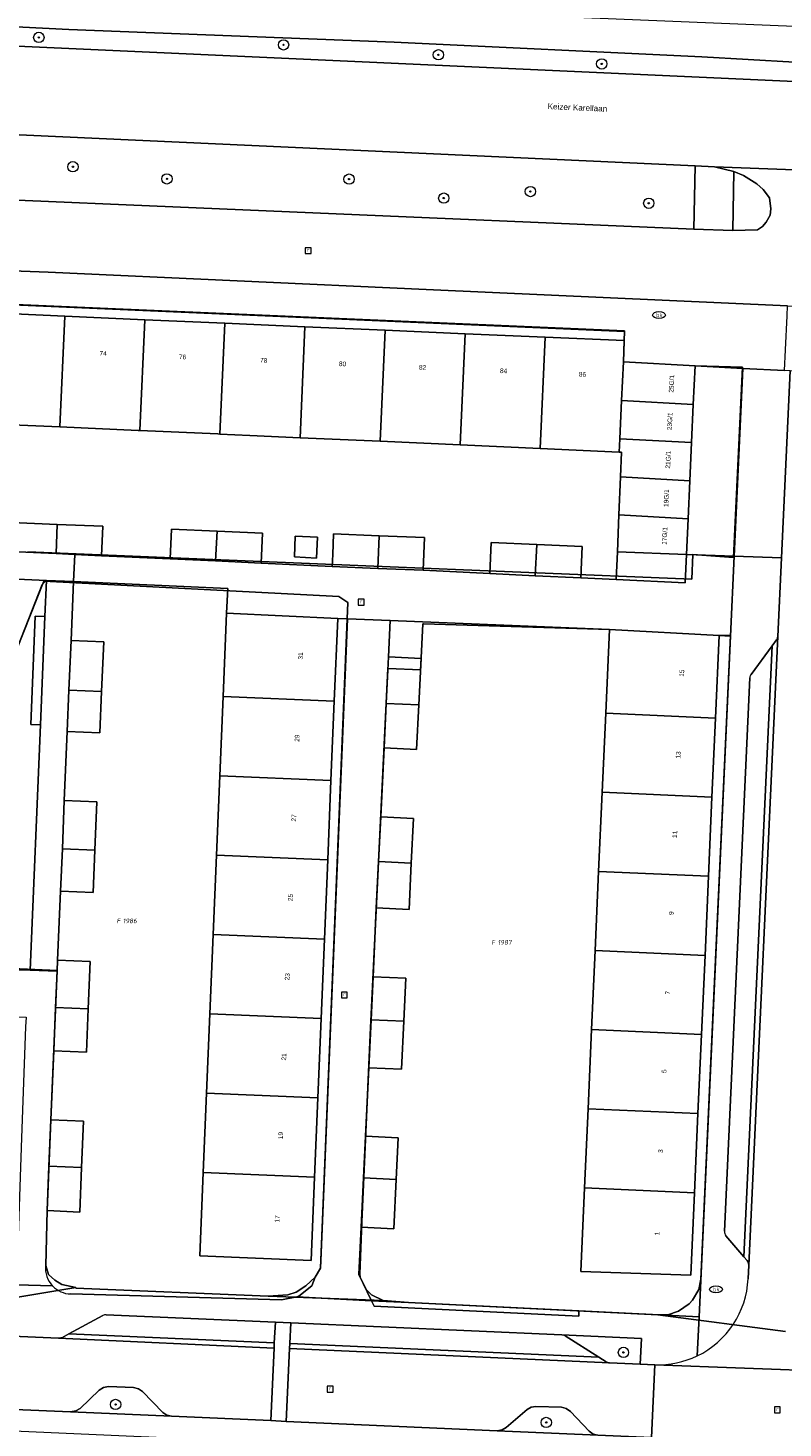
# Model space of a CAD drawing. Header units: metres. Extents: x 207466 to 209466, y 475780 to 477780.
# Tile 36 of 189: x 207861 to 207920, y 476509 to 476618. Entities that reach past the tile are written whole.
import ezdxf
from ezdxf.enums import TextEntityAlignment as Align

# ---------------------------------------------------------------- set-up
doc = ezdxf.new("R2010")
doc.units = ezdxf.units.M
doc.layers.get('0').update_dxf_attribs({"color": 253, "linetype": 'CONTINUOUS'})
for name, color, linetype, lineweight, true_color in [('B-RO-GR-BEPLANTING_CULTUUR_BODEMBEDEKKER-GV', 7, 'CONTINUOUS', 0, 0x6d8a47), ('B-RO-GR-BEPLANTING_CULTUUR_HEESTERS-GV', 7, 'CONTINUOUS', 0, 0x6d8a47), ('B-RO-GR-BEPLANTING_CULTUUR_VASTE PLANTENVAK-GV', 7, 'CONTINUOUS', 0, 0x6d8a47), ('B-RO-GR-BOOM-S', 7, 'CONTINUOUS', 0, 0x6d8a47), ('B-RO-GR-GROENVOORZIENING-GV', 7, 'CONTINUOUS', 0, 0x6d8a47), ('B-RO-KL-WATER_BRANDLEIDING_PUT-S', 7, 'CONTINUOUS', 0, 0x478c9a), ('B-RO-OG-BEBOUWING-GV', 7, 'CONTINUOUS', 0, 0xa50000), ('B-RO-OG-BEBOUWING_LOODS-GV', 7, 'CONTINUOUS', 0, 0xa50000)]:
    doc.layers.add(name, color=color, linetype=linetype, lineweight=lineweight, true_color=true_color)
for name, color, linetype, lineweight in [('B-RO-OG-BEBOUWING-T18', 7, 'CONTINUOUS', 0), ('B-RO-OG-TERREIN_CULTUURSCHEIDING-GV', 253, 'CONTINUOUS', 0), ('B-RO-OG-TERREIN_ERF-GV', 253, 'CONTINUOUS', 0), ('B-RO-OG-TERREIN_ONBEGROEID-GV', 253, 'CONTINUOUS', 0), ('B-RO-OG-TOPOGRAFIE-T18', 7, 'CONTINUOUS', 0), ('B-RO-RI-GWA_RIOOLPUT-S', 253, 'CONTINUOUS', 0), ('B-RO-VH-VERHARDING_ASFALT-GV', 253, 'CONTINUOUS', 0), ('B-RO-VH-VERHARDING_BETONSTRAATSTEEN-GV', 253, 'CONTINUOUS', 0), ('B-RO-VH-VERHARDING_STRAATBAKSTEEN-GV', 253, 'CONTINUOUS', 0), ('B-RO-VH-VERHARDING_TEGEL-GV', 253, 'CONTINUOUS', 0), ('B-WE-KG-GRENS_PERCEEL-GV', 150, 'CONTINUOUS', 18), ('B-WE-KG-GRENS_PERCEEL-S', 150, 'CONTINUOUS', 25)]:
    doc.layers.add(name, color=color, linetype=linetype, lineweight=lineweight)
doc.styles.add('NLCS-ISO', font='NLCS-ISO.ttf')
doc.styles.add('NLCS-ISO-M200-T18', font='NLCS-ISO.ttf', dxfattribs={"height": 1.8})

# ---------------------------------------------------------------- blocks, each defined once
blk = doc.blocks.new('SRI-PUT_INSPECTIEPUT_RIOOLPUT-SO1')
at = {"color": 0, "linetype": 'ByBlock', "lineweight": -2, "flags": 128}
blk.add_lwpolyline([(-1.125, -1.125), (1.125, -1.125), (1.125, 1.125), (-1.125, 1.125), (-1.125, -1.125)], dxfattribs=at)
at = {"color": 0, "linetype": 'ByBlock', "lineweight": -2, "insert": (0, 0.2828), "char_height": 1.5, "attachment_point": 5, "line_spacing_factor": 0.8, "style": 'NLCS-ISO'}
blk.add_mtext('{\\C0;r}', dxfattribs=at)
blk = doc.blocks.new('SKL-WATER_BRANDKRAAN_BRANDPUT-SO1')
at = {"color": 0, "linetype": 'ByBlock', "lineweight": -2}
blk.add_ellipse((0, 0), major_axis=(2.5, 0), ratio=0.54, dxfattribs=at)
at = {"color": 0, "linetype": 'ByBlock', "lineweight": -2, "insert": (0.1554, 0), "char_height": 1.5, "attachment_point": 5, "line_spacing_factor": 0.8, "style": 'NLCS-ISO'}
blk.add_mtext('{\\C0;bk}', dxfattribs=at)
blk = doc.blocks.new('SGR-BOOM_01-SO1')
at = {"linetype": 'Continuous'}
h = blk.add_hatch(color=0, dxfattribs=at)
edge = h.paths.add_edge_path()
edge.add_arc((0, 0), 0.25, 0, 360)
at = {"color": 0, "linetype": 'ByBlock', "lineweight": -2}
for radius in [2, 0.25]:
    blk.add_circle((0, 0), radius, dxfattribs=at)
blk = doc.blocks.new('SKG-PERCEELNUMMER-SO')
at = {"style": 'NLCS-ISO', "oblique": 10, "flags": 1}
blk.add_attdef('GEMEENTECODE', text='', height=1.8, dxfattribs=at).set_placement((0, 2.55), align=Align.MIDDLE_CENTER)
at = {"style": 'NLCS-ISO', "oblique": 10}
blk.add_attdef('SECTIE', text='', height=1.8, dxfattribs=at).set_placement((-0.5, 0), align=Align.MIDDLE_RIGHT)
blk.add_attdef('PERCEELNUMMER', text='', height=1.8, dxfattribs=at).set_placement((0.5, 0), align=Align.MIDDLE_LEFT)

msp = doc.modelspace()

# ---------------------------------------------------------------- linework, layer by layer
at = {"layer": 'B-RO-GR-BEPLANTING_CULTUUR_BODEMBEDEKKER-GV', "flags": 128}
msp.add_lwpolyline([(207870.27, 476512.12), (207869.96, 476512.33), (207869.59, 476512.42), (207867.65, 476512.49), (207867.26, 476512.42), (207866.92, 476512.21), (207865.46, 476510.81), (207865.11, 476510.62), (207864.72, 476510.53), (207872.52, 476510.2), (207872.16, 476510.28), (207871.85, 476510.5), (207870.27, 476512.12)], dxfattribs=at)
at = {"layer": 'B-RO-GR-BEPLANTING_CULTUUR_HEESTERS-GV', "flags": 128}
msp.add_lwpolyline([(207862.38, 476563.71), (207862.73, 476572.09), (207861.98, 476572.12), (207861.63, 476563.74), (207862.38, 476563.71)], dxfattribs=at)
at = {"layer": 'B-RO-GR-BEPLANTING_CULTUUR_VASTE PLANTENVAK-GV', "flags": 128}
msp.add_lwpolyline([(207897.72, 476509.08), (207905.52, 476508.73), (207905.15, 476508.82), (207904.84, 476509.05), (207903.39, 476510.58), (207903.07, 476510.8), (207902.69, 476510.89), (207900.71, 476510.95), (207900.35, 476510.89), (207900.03, 476510.71), (207898.42, 476509.32), (207898.1, 476509.14), (207897.72, 476509.08)], dxfattribs=at)
at = {"layer": 'B-RO-GR-GROENVOORZIENING-GV', "flags": 128}
for points in [[(207864.73, 476519.66), (207881.04, 476519.2), (207882.21, 476519.45), (207882.37, 476519.48), (207883.38, 476520.29), (207883.65, 476520.95), (207882.92, 476520.3), (207882.17, 476519.81), (207881.52, 476519.6), (207880.01, 476519.48), (207865.13, 476520.11), (207865.12, 476520.15), (207864.04, 476520.39), (207863.49, 476520.72), (207863.02, 476521.18), (207862.79, 476521.86)], [(207890.86, 476519), (207888, 476519.13), (207888.2, 476518.73), (207890.84, 476518.6), (207904.04, 476517.95), (207904.05, 476518.35), (207890.86, 476519)]]:
    msp.add_lwpolyline(points, dxfattribs=at)
at = {"layer": 'B-RO-GR-GROENVOORZIENING-GV'}
for centre, radius, start, end in [((207864.8, 476521.67), 2.03, 174.6877, 223.3546), ((207864.78, 476521.66), 2, 223.4954, 268.4045)]:
    msp.add_arc(centre, radius, start, end, dxfattribs=at)
at = {"layer": 'B-RO-OG-BEBOUWING-GV', "flags": 128}
for points in [[(207864.27, 476595.33), (207858.08, 476595.6), (207857.69, 476587.03), (207863.89, 476586.75), (207864.27, 476595.33)], [(207870.46, 476595.05), (207864.27, 476595.33), (207863.89, 476586.75), (207869.94, 476586.48), (207870.08, 476586.48), (207870.46, 476595.05)], [(207876.66, 476594.78), (207870.46, 476595.05), (207870.08, 476586.48), (207876.1, 476586.21), (207876.27, 476586.2), (207876.66, 476594.78)], [(207882.85, 476594.51), (207876.66, 476594.78), (207876.27, 476586.2), (207878.58, 476586.09), (207882.47, 476585.92), (207882.85, 476594.51)], [(207889.05, 476594.24), (207882.85, 476594.51), (207882.47, 476585.92), (207888.66, 476585.64), (207889.05, 476594.24)], [(207895.24, 476593.97), (207889.05, 476594.24), (207888.66, 476585.64), (207894.86, 476585.36), (207895.24, 476593.97)], [(207901.43, 476593.7), (207895.24, 476593.97), (207894.86, 476585.36), (207901.05, 476585.09), (207901.43, 476593.7)], [(207907.49, 476591.78), (207907.55, 476593.43), (207901.43, 476593.7), (207901.05, 476585.09), (207907.17, 476584.81), (207907.22, 476585.84), (207907.35, 476588.79), (207907.49, 476591.78)], [(207913.03, 476591.48), (207907.49, 476591.78), (207907.35, 476588.79), (207912.89, 476588.49), (207913.03, 476591.48)], [(207912.89, 476588.49), (207907.35, 476588.79), (207907.22, 476585.84), (207912.76, 476585.54), (207912.89, 476588.49)], [(207912.76, 476585.54), (207907.22, 476585.84), (207907.17, 476584.81), (207907.34, 476584.81), (207907.26, 476582.88), (207912.62, 476582.59), (207912.76, 476585.54)], [(207912.62, 476582.59), (207907.26, 476582.88), (207907.14, 476579.94), (207912.49, 476579.65), (207912.62, 476582.59)], [(207912.49, 476579.65), (207907.14, 476579.94), (207907.02, 476577.08), (207912.36, 476576.89), (207912.49, 476579.65)], [(207863.69, 476579.21), (207860.17, 476579.36), (207860.08, 476577.12), (207863.6, 476576.96), (207863.69, 476579.21)], [(207863.69, 476579.21), (207863.6, 476576.96), (207865.04, 476576.89), (207867.11, 476576.79), (207867.21, 476579.07), (207863.69, 476579.21)], [(207876.05, 476578.69), (207872.53, 476578.84), (207872.43, 476576.55), (207875.94, 476576.38), (207876.05, 476578.69)], [(207876.05, 476578.69), (207875.94, 476576.38), (207879.47, 476576.22), (207879.57, 476578.54), (207876.05, 476578.69)], [(207888.58, 476578.34), (207885.07, 476578.49), (207885, 476576.87), (207884.96, 476575.96), (207888.48, 476575.81), (207888.58, 476578.34)], [(207888.58, 476578.34), (207888.48, 476575.81), (207892, 476575.66), (207892.1, 476578.19), (207888.58, 476578.34)], [(207900.78, 476577.65), (207897.26, 476577.8), (207897.16, 476575.41), (207900.67, 476575.24), (207900.78, 476577.65)], [(207900.78, 476577.65), (207900.67, 476575.24), (207904.19, 476575.07), (207904.3, 476577.5), (207900.78, 476577.65)], [(207885.38, 476571.94), (207876.79, 476572.35), (207876.52, 476565.89), (207885.12, 476565.53), (207885.38, 476571.94)], [(207914.9, 476570.61), (207906.4, 476571.07), (207906.12, 476564.61), (207914.61, 476564.23), (207914.9, 476570.61)], [(207867.28, 476570.12), (207864.75, 476570.23), (207864.59, 476566.38), (207867.12, 476566.28), (207867.28, 476570.12)], [(207889.3, 476568.96), (207889.13, 476565.36), (207891.66, 476565.25), (207891.83, 476568.84), (207889.3, 476568.96)], [(207867.12, 476566.28), (207864.59, 476566.38), (207864.46, 476563.19), (207866.98, 476563.09), (207867.12, 476566.28)], [(207885.12, 476565.53), (207876.52, 476565.89), (207876.27, 476559.75), (207884.86, 476559.39), (207885.12, 476565.53)], [(207891.66, 476565.25), (207889.13, 476565.36), (207888.97, 476561.92), (207891.49, 476561.8), (207891.66, 476565.25)], [(207914.61, 476564.23), (207906.12, 476564.61), (207905.84, 476558.48), (207914.34, 476558.11), (207914.61, 476564.23)], [(207884.86, 476559.39), (207876.27, 476559.75), (207876.01, 476553.61), (207884.61, 476553.25), (207884.86, 476559.39)], [(207914.34, 476558.11), (207905.84, 476558.48), (207905.57, 476552.36), (207914.07, 476551.98), (207914.34, 476558.11)], [(207864.23, 476557.86), (207864.08, 476554.1), (207866.6, 476554), (207866.76, 476557.75), (207864.23, 476557.86)], [(207888.71, 476556.58), (207888.55, 476553.12), (207891.07, 476553.01), (207891.24, 476556.46), (207888.71, 476556.58)], [(207866.6, 476554), (207864.08, 476554.1), (207863.94, 476550.83), (207866.46, 476550.72), (207866.6, 476554)], [(207884.61, 476553.25), (207876.01, 476553.61), (207875.75, 476547.47), (207884.35, 476547.11), (207884.61, 476553.25)], [(207891.07, 476553.01), (207888.55, 476553.12), (207888.37, 476549.53), (207890.9, 476549.41), (207891.07, 476553.01)], [(207914.07, 476551.98), (207905.57, 476552.36), (207905.3, 476546.24), (207913.8, 476545.86), (207914.07, 476551.98)], [(207884.35, 476547.11), (207875.75, 476547.47), (207875.49, 476541.33), (207884.1, 476540.97), (207884.35, 476547.11)], [(207913.8, 476545.86), (207905.3, 476546.24), (207905.02, 476540.12), (207913.52, 476539.74), (207913.8, 476545.86)], [(207863.71, 476545.5), (207863.68, 476544.65), (207863.56, 476541.83), (207866.08, 476541.72), (207866.24, 476545.39), (207863.71, 476545.5)], [(207888.12, 476544.21), (207887.96, 476540.88), (207890.49, 476540.77), (207890.65, 476544.09), (207888.12, 476544.21)], [(207866.08, 476541.72), (207863.56, 476541.83), (207863.42, 476538.47), (207865.94, 476538.36), (207866.08, 476541.72)], [(207884.1, 476540.97), (207875.49, 476541.33), (207875.24, 476535.19), (207883.84, 476534.84), (207884.1, 476540.97)], [(207890.49, 476540.77), (207887.96, 476540.88), (207887.78, 476537.17), (207890.31, 476537.05), (207890.49, 476540.77)], [(207913.52, 476539.74), (207905.02, 476540.12), (207904.75, 476534), (207913.25, 476533.62), (207913.52, 476539.74)], [(207883.84, 476534.84), (207875.24, 476535.19), (207874.98, 476529.05), (207883.59, 476528.7), (207883.84, 476534.84)], [(207863.19, 476533.14), (207863.04, 476529.55), (207865.57, 476529.44), (207865.72, 476533.03), (207863.19, 476533.14)], [(207913.25, 476533.62), (207904.75, 476534), (207904.48, 476527.87), (207912.98, 476527.5), (207913.25, 476533.62)], [(207887.53, 476531.87), (207887.37, 476528.64), (207889.9, 476528.52), (207890.05, 476531.74), (207887.53, 476531.87)], [(207865.57, 476529.44), (207863.04, 476529.55), (207862.9, 476526.11), (207865.42, 476526), (207865.57, 476529.44)], [(207883.59, 476528.7), (207874.98, 476529.05), (207874.71, 476522.62), (207883.32, 476522.25), (207883.59, 476528.7)], [(207889.9, 476528.52), (207887.37, 476528.64), (207887.19, 476524.82), (207889.72, 476524.7), (207889.9, 476528.52)], [(207912.98, 476527.5), (207904.48, 476527.87), (207904.19, 476521.41), (207912.7, 476521.11), (207912.98, 476527.5)]]:
    msp.add_lwpolyline(points, dxfattribs=at)
at = {"layer": 'B-RO-OG-BEBOUWING_LOODS-GV', "flags": 128}
msp.add_lwpolyline([(207883.82, 476578.22), (207882.1, 476578.3), (207882.03, 476576.69), (207883.75, 476576.61), (207883.82, 476578.22)], dxfattribs=at)
at = {"layer": 'B-RO-OG-TERREIN_CULTUURSCHEIDING-GV', "flags": 128}
for points in [[(207913.03, 476606.96), (207855.67, 476609.58), (207832.35, 476610.59), (207832.2, 476609.02), (207827.8, 476609.08), (207827.63, 476605.81), (207850.35, 476604.74), (207912.94, 476602.07), (207913.03, 476606.96)], [(207916.02, 476606.52), (207915.94, 476601.96), (207917.85, 476602), (207918.25, 476602.27), (207918.54, 476602.61), (207918.83, 476603.14), (207918.9, 476603.64), (207918.78, 476604.47), (207918.31, 476605.12), (207917.82, 476605.57), (207916.78, 476606.21), (207916.02, 476606.52)], [(207862.38, 476563.71), (207861.63, 476563.74), (207861.98, 476572.12), (207862.73, 476572.09), (207862.85, 476574.88), (207862.63, 476574.67), (207862.53, 476574.56), (207859.02, 476565.69), (207855.93, 476557.45), (207855.23, 476555.61), (207855, 476554.98), (207852.83, 476555.55), (207851.59, 476552.44), (207853.72, 476552.34)], [(207859, 476544.8), (207861.58, 476544.72), (207862.38, 476563.71)]]:
    msp.add_lwpolyline(points, dxfattribs=at)
at = {"layer": 'B-RO-OG-TERREIN_ERF-GV', "flags": 128}
for points in [[(207839.53, 476597.11), (207833.18, 476597.39), (207833.15, 476596.69), (207839.49, 476596.41), (207845.69, 476596.14), (207851.88, 476595.87), (207858.08, 476595.6), (207864.27, 476595.33), (207870.46, 476595.05), (207876.66, 476594.78), (207882.85, 476594.51), (207889.05, 476594.24), (207895.24, 476593.97), (207901.43, 476593.7), (207907.55, 476593.43), (207907.58, 476594.13), (207839.53, 476597.11)], [(207860.17, 476579.36), (207863.69, 476579.21), (207867.21, 476579.07), (207867.11, 476576.79), (207872.43, 476576.55), (207872.53, 476578.84), (207876.05, 476578.69), (207879.57, 476578.54), (207879.47, 476576.22), (207884.96, 476575.96), (207885, 476576.87), (207885.07, 476578.49), (207888.58, 476578.34), (207892.1, 476578.19), (207892, 476575.66), (207897.16, 476575.41), (207897.26, 476577.8), (207900.78, 476577.65), (207904.3, 476577.5), (207904.19, 476575.07), (207906.93, 476574.94), (207907.02, 476577.08), (207907.14, 476579.94), (207907.26, 476582.88), (207907.34, 476584.81), (207907.17, 476584.81), (207901.05, 476585.09), (207894.86, 476585.36), (207888.66, 476585.64), (207882.47, 476585.92), (207878.58, 476586.09), (207876.27, 476586.2), (207876.1, 476586.21), (207870.08, 476586.48), (207869.94, 476586.48), (207863.89, 476586.75), (207857.69, 476587.03)], [(207883.82, 476578.22), (207883.75, 476576.61), (207882.03, 476576.69), (207882.1, 476578.3), (207883.82, 476578.22)], [(207875.75, 476547.47), (207876.01, 476553.61), (207876.27, 476559.75), (207876.52, 476565.89), (207876.79, 476572.35), (207876.87, 476574.26), (207864.95, 476574.79), (207864.75, 476570.23), (207867.28, 476570.12), (207867.12, 476566.28), (207866.98, 476563.09), (207864.46, 476563.19), (207864.23, 476557.86), (207866.76, 476557.75), (207866.6, 476554), (207866.46, 476550.72), (207863.94, 476550.83), (207863.71, 476545.5), (207866.24, 476545.39), (207866.08, 476541.72), (207865.94, 476538.36), (207863.42, 476538.47), (207863.19, 476533.14), (207865.72, 476533.03), (207865.57, 476529.44), (207865.42, 476526), (207862.9, 476526.11), (207862.79, 476521.86), (207863.02, 476521.18), (207863.49, 476520.72), (207864.04, 476520.39), (207865.12, 476520.15), (207865.13, 476520.11), (207880.01, 476519.48), (207881.52, 476519.6), (207882.17, 476519.81), (207882.92, 476520.3), (207883.65, 476520.95), (207884.06, 476521.66), (207884.07, 476522.22), (207886.13, 476571.91), (207885.38, 476571.94), (207885.12, 476565.53), (207884.86, 476559.39), (207884.61, 476553.25), (207884.35, 476547.11), (207884.1, 476540.97), (207883.84, 476534.84), (207883.59, 476528.7), (207883.32, 476522.25), (207874.71, 476522.62), (207874.98, 476529.05), (207875.24, 476535.19), (207875.49, 476541.33), (207875.75, 476547.47)], [(207905.3, 476546.24), (207905.57, 476552.36), (207905.84, 476558.48), (207906.12, 476564.61), (207906.4, 476571.07), (207889.44, 476571.78), (207889.3, 476568.96), (207891.83, 476568.84), (207891.66, 476565.25), (207891.49, 476561.8), (207888.97, 476561.92), (207888.71, 476556.58), (207891.24, 476556.46), (207891.07, 476553.01), (207890.9, 476549.41), (207888.37, 476549.53), (207888.12, 476544.21), (207890.65, 476544.09), (207890.49, 476540.77), (207890.31, 476537.05), (207887.78, 476537.17), (207887.53, 476531.87), (207890.05, 476531.74), (207889.9, 476528.52), (207889.72, 476524.7), (207887.19, 476524.82), (207887.02, 476521.17), (207888, 476519.13), (207890.86, 476519), (207904.05, 476518.35), (207913.34, 476517.89), (207915.77, 476570.56), (207914.9, 476570.61), (207914.61, 476564.23), (207914.34, 476558.11), (207914.07, 476551.98), (207913.8, 476545.86), (207913.52, 476539.74), (207913.25, 476533.62), (207912.98, 476527.5), (207912.7, 476521.11), (207904.19, 476521.41), (207904.48, 476527.87), (207904.75, 476534), (207905.02, 476540.12), (207905.3, 476546.24)]]:
    msp.add_lwpolyline(points, dxfattribs=at)
at = {"layer": 'B-RO-OG-TERREIN_ONBEGROEID-GV', "flags": 128}
msp.add_lwpolyline([(207902.97, 476516.41), (207905.58, 476514.76), (207906.15, 476514.4), (207906.21, 476514.37), (207906.27, 476514.35), (207906.33, 476514.33), (207906.4, 476514.33), (207908.78, 476514.22), (207908.88, 476516.22), (207902.72, 476516.49)], dxfattribs=at)
at = {"layer": 'B-RO-OG-TERREIN_ONBEGROEID-GV'}
msp.add_arc((207902.7, 476515.98), 0.51, 57.9644, 87.1412, dxfattribs=at)
at = {"layer": 'B-RO-VH-VERHARDING_ASFALT-GV', "flags": 128}
msp.add_lwpolyline([(207805.8, 476611.78), (207811.31, 476611.54), (207832.35, 476610.59), (207855.67, 476609.58), (207913.03, 476606.96), (207914.54, 476606.88), (207920.72, 476606.65), (207933.52, 476606.18), (207933.82, 476613.04), (207930.59, 476613.18), (207928.61, 476613.27), (207922.91, 476613.39), (207920.72, 476613.49), (207856.6, 476616.41), (207832.43, 476617.34), (207823.04, 476617.91), (207806.14, 476618.68), (207805.8, 476611.78)], dxfattribs=at)
at = {"layer": 'B-RO-VH-VERHARDING_BETONSTRAATSTEEN-GV', "flags": 128}
for points in [[(207930.67, 476602.7), (207930.66, 476603.46), (207930.81, 476603.95), (207931.48, 476604.61), (207933.5, 476605.74), (207933.84, 476605.91), (207934.98, 476606.13), (207933.52, 476606.18), (207920.72, 476606.65), (207914.54, 476606.88), (207916.02, 476606.52), (207916.78, 476606.21), (207917.82, 476605.57), (207918.31, 476605.12), (207918.78, 476604.47), (207918.9, 476603.64), (207918.83, 476603.14), (207918.54, 476602.61), (207918.25, 476602.27), (207917.85, 476602), (207915.94, 476601.96), (207912.94, 476602.07), (207850.35, 476604.74)], [(207850.35, 476604.74), (207827.63, 476605.81), (207826.02, 476605.92), (207815.62, 476606.29), (207811.99, 476606.42), (207811.6, 476600.87), (207834.28, 476599.8), (207862.99, 476598.72), (207892.22, 476597.4), (207920.19, 476596.13), (207925.76, 476595.88), (207929.67, 476595.71), (207933.15, 476595.55), (207933.4, 476601.06), (207932.43, 476601.06)], [(207916.73, 476591.28), (207913.03, 476591.48), (207912.89, 476588.49), (207912.76, 476585.54), (207912.62, 476582.59), (207912.49, 476579.65), (207912.36, 476576.89), (207916.06, 476576.76), (207916.73, 476591.28)], [(207925.51, 476589.51), (207925.57, 476590.85), (207920.38, 476591.09), (207919.71, 476576.62), (207919.43, 476570.54), (207917.18, 476521.9), (207917.13, 476520.84)], [(207906.93, 476574.94), (207904.19, 476575.07), (207900.67, 476575.24), (207897.16, 476575.41), (207892, 476575.66), (207888.48, 476575.81), (207884.96, 476575.96), (207879.47, 476576.22), (207875.94, 476576.38), (207872.43, 476576.55), (207867.11, 476576.79), (207865.04, 476576.89), (207864.95, 476574.79), (207876.87, 476574.26), (207876.79, 476572.35), (207885.38, 476571.94), (207886.13, 476571.91), (207889.44, 476571.78), (207906.4, 476571.07), (207914.9, 476570.61), (207915.77, 476570.56), (207916.06, 476576.76), (207912.36, 476576.89), (207912.26, 476574.68), (207906.93, 476574.94)], [(207912.36, 476576.89), (207907.02, 476577.08), (207906.93, 476574.94), (207912.26, 476574.68), (207912.36, 476576.89)], [(207919.43, 476570.54), (207919.42, 476570.47), (207919.4, 476570.4), (207919.37, 476570.33), (207919.33, 476570.27), (207918.99, 476569.81), (207916.81, 476522.54), (207917.06, 476522.25), (207917.11, 476522.17), (207917.15, 476522.09), (207917.17, 476522), (207917.18, 476521.9), (207919.43, 476570.54)], [(207915.42, 476524.17), (207916.81, 476522.54), (207918.99, 476569.81)], [(207918.99, 476569.81), (207917.37, 476567.61)], [(207917.28, 476567.34), (207915.3, 476524.52)], [(207867.21, 476518), (207864.59, 476516.59), (207880.48, 476515.88), (207880.56, 476517.48)], [(207880.56, 476517.48), (207867.47, 476518.06)], [(207880.46, 476515.48), (207863.77, 476516.23), (207848.88, 476516.89), (207848.63, 476511.21), (207852.72, 476511.06), (207858.52, 476510.81), (207860.4, 476510.72), (207864.72, 476510.53), (207865.11, 476510.62), (207865.46, 476510.81), (207866.92, 476512.21), (207867.26, 476512.42), (207867.65, 476512.49), (207869.59, 476512.42), (207869.96, 476512.33), (207870.27, 476512.12), (207871.85, 476510.5), (207872.16, 476510.28), (207872.52, 476510.2), (207880.2, 476509.86), (207880.46, 476515.48)], [(207881.66, 476515.43), (207881.68, 476515.83), (207881.76, 476517.43), (207880.56, 476517.48), (207880.48, 476515.88), (207880.46, 476515.48), (207880.2, 476509.86), (207881.4, 476509.8), (207881.66, 476515.43)], [(207902.72, 476516.49), (207881.76, 476517.43), (207881.68, 476515.83), (207905.58, 476514.76), (207902.97, 476516.41)], [(207864.59, 476516.59), (207864.03, 476516.28), (207863.96, 476516.26), (207863.9, 476516.24), (207863.83, 476516.23), (207863.77, 476516.23), (207880.46, 476515.48), (207880.48, 476515.88), (207864.59, 476516.59)], [(207881.68, 476515.83), (207881.66, 476515.43), (207906.4, 476514.33), (207906.33, 476514.33), (207906.27, 476514.35), (207906.21, 476514.37), (207906.15, 476514.4), (207905.58, 476514.76), (207881.68, 476515.83)], [(207881.4, 476509.8), (207897.72, 476509.08), (207898.1, 476509.14), (207898.42, 476509.32), (207900.03, 476510.71), (207900.35, 476510.89), (207900.71, 476510.95), (207902.69, 476510.89), (207903.07, 476510.8), (207903.39, 476510.58), (207904.84, 476509.05), (207905.15, 476508.82), (207905.52, 476508.73), (207909.67, 476508.55), (207909.92, 476514.17), (207908.78, 476514.22), (207906.4, 476514.33), (207881.66, 476515.43), (207881.4, 476509.8)], [(207923.78, 476513.65), (207909.92, 476514.17), (207909.67, 476508.55), (207920.72, 476508.06), (207937.98, 476507.29), (207941.09, 476509.77), (207945.54, 476509.54), (207946.77, 476509.22), (207948.78, 476508.04), (207949.98, 476507.02), (207950, 476507)], [(207909.92, 476514.17), (207923.78, 476513.65)]]:
    msp.add_lwpolyline(points, dxfattribs=at)
at = {"layer": 'B-RO-VH-VERHARDING_BETONSTRAATSTEEN-GV'}
for centre, radius, start, end in [((207917.77, 476567.31), 0.499, 143.5571, 177.3215), ((207915.8, 476524.5), 0.504, 177.6203, 220.4309), ((207910.14, 476521.16), 7, 295.938, 357.3577), ((207867.46, 476517.54), 0.518, 88.0794, 117.9098), ((207902.7, 476515.98), 0.51, 57.9644, 87.1412), ((207910.13, 476521.18), 7.01, 268.294, 295.9362)]:
    msp.add_arc(centre, radius, start, end, dxfattribs=at)
at = {"layer": 'B-RO-VH-VERHARDING_STRAATBAKSTEEN-GV', "flags": 128}
msp.add_lwpolyline([(207806.07, 476620.51), (207806.07, 476619.47), (207806.14, 476618.68), (207823.04, 476617.91), (207832.43, 476617.34), (207856.6, 476616.41), (207920.72, 476613.49), (207922.91, 476613.39), (207923.12, 476614.85), (207920.72, 476614.99), (207913.56, 476615.4), (207889.74, 476616.52), (207864.59, 476617.52), (207806.07, 476620.51)], dxfattribs=at)
at = {"layer": 'B-RO-VH-VERHARDING_TEGEL-GV', "flags": 128}
for points in [[(207806.16, 476622.67), (207806.07, 476620.51), (207864.59, 476617.52), (207889.74, 476616.52), (207913.56, 476615.4), (207920.72, 476614.99), (207923.12, 476614.85), (207923.29, 476617.62), (207920.72, 476617.73), (207866.19, 476620.01), (207806.16, 476622.67)], [(207916.02, 476606.52), (207914.54, 476606.88), (207913.03, 476606.96), (207912.94, 476602.07), (207915.94, 476601.96), (207916.02, 476606.52)], [(207920.19, 476596.13), (207892.22, 476597.4), (207862.99, 476598.72), (207834.28, 476599.8), (207833.9, 476599.74), (207833.57, 476599.54), (207833.34, 476599.22), (207833.24, 476598.84), (207833.18, 476597.39), (207839.53, 476597.11), (207907.58, 476594.13), (207907.55, 476593.43), (207907.49, 476591.78), (207913.03, 476591.48), (207916.73, 476591.28), (207919.96, 476591.11), (207920.03, 476592.71), (207920.16, 476595.34), (207920.19, 476596.13)], [(207920.38, 476591.09), (207919.96, 476591.11), (207916.73, 476591.28), (207916.06, 476576.76), (207919.71, 476576.62), (207920.38, 476591.09)], [(207834.63, 476553.23), (207836.05, 476553.17), (207836.28, 476558.38), (207836.85, 476571.17), (207837.06, 476576.03), (207842.11, 476575.81), (207860.58, 476574.98), (207862.85, 476574.88), (207864.95, 476574.79), (207865.04, 476576.89), (207863.6, 476576.96), (207860.08, 476577.12)], [(207918.99, 476569.81), (207919.33, 476570.27), (207919.37, 476570.33), (207919.4, 476570.4), (207919.42, 476570.47), (207919.43, 476570.54), (207919.71, 476576.62), (207916.06, 476576.76), (207915.77, 476570.56), (207913.34, 476517.89), (207913.2, 476514.87)], [(207859.02, 476565.69), (207862.53, 476574.56), (207862.63, 476574.67), (207862.85, 476574.88), (207860.58, 476574.98), (207853.63, 476557.56), (207851.76, 476558.36), (207849.77, 476553.02), (207849.58, 476552.53), (207851.59, 476552.44), (207852.83, 476555.55), (207855, 476554.98), (207855.23, 476555.61), (207855.93, 476557.45), (207859.02, 476565.69)], [(207864.46, 476563.19), (207864.59, 476566.38), (207864.75, 476570.23), (207864.95, 476574.79), (207862.85, 476574.88), (207862.73, 476572.09), (207862.38, 476563.71), (207861.58, 476544.72), (207863.68, 476544.65), (207863.71, 476545.5), (207863.94, 476550.83), (207864.08, 476554.1), (207864.23, 476557.86), (207864.46, 476563.19)], [(207888.37, 476549.53), (207888.55, 476553.12), (207888.71, 476556.58), (207888.97, 476561.92), (207889.13, 476565.36), (207889.3, 476568.96), (207889.44, 476571.78), (207886.13, 476571.91), (207884.07, 476522.22), (207884.06, 476521.66), (207883.65, 476520.95), (207883.38, 476520.29), (207882.37, 476519.48), (207882.21, 476519.45), (207888, 476519.13), (207887.02, 476521.17), (207887.19, 476524.82), (207887.37, 476528.64), (207887.53, 476531.87), (207887.78, 476537.17), (207887.96, 476540.88), (207888.12, 476544.21), (207888.37, 476549.53)], [(207917.37, 476567.61), (207918.99, 476569.81)], [(207915.3, 476524.52), (207917.28, 476567.34)], [(207863.19, 476533.14), (207863.42, 476538.47), (207863.56, 476541.83), (207863.68, 476544.65), (207861.58, 476544.72), (207859, 476544.8), (207858.84, 476541.18), (207861.27, 476541.08), (207861.23, 476540.33), (207860.92, 476531.75), (207860.52, 476520.38), (207863.33, 476520.28)], [(207862.79, 476521.86), (207862.9, 476526.11), (207863.04, 476529.55), (207863.19, 476533.14)], [(207917.13, 476520.84), (207917.18, 476521.9), (207917.17, 476522), (207917.15, 476522.09), (207917.11, 476522.17), (207917.06, 476522.25), (207916.81, 476522.54), (207915.42, 476524.17)], [(207863.33, 476520.28), (207860.52, 476520.38)], [(207913.2, 476514.87), (207913.34, 476517.89), (207904.05, 476518.35), (207904.04, 476517.95), (207890.84, 476518.6), (207888.2, 476518.73), (207888, 476519.13), (207882.21, 476519.45), (207881.04, 476519.2), (207864.73, 476519.66)], [(207806.55, 476518.78), (207806.85, 476518.76), (207807.91, 476518.72), (207847.68, 476516.94), (207848.88, 476516.89), (207863.77, 476516.23), (207863.83, 476516.23), (207863.9, 476516.24), (207863.96, 476516.26), (207864.03, 476516.28), (207864.59, 476516.59), (207867.21, 476518)], [(207867.47, 476518.06), (207880.56, 476517.48), (207881.76, 476517.43), (207902.72, 476516.49), (207908.88, 476516.22), (207908.78, 476514.22), (207909.92, 476514.17)], [(207881.4, 476509.8), (207880.2, 476509.86), (207872.52, 476510.2), (207864.72, 476510.53), (207860.4, 476510.72), (207858.52, 476510.81), (207858.43, 476509.19), (207860.33, 476509.08), (207909.6, 476506.89), (207909.67, 476508.55), (207905.52, 476508.73), (207897.72, 476509.08), (207881.4, 476509.8)]]:
    msp.add_lwpolyline(points, dxfattribs=at)
at = {"layer": 'B-RO-VH-VERHARDING_TEGEL-GV'}
for centre, radius, start, end in [((207917.77, 476567.31), 0.499, 143.5571, 177.3215), ((207915.8, 476524.5), 0.504, 177.6203, 220.4309), ((207864.8, 476521.67), 2.03, 174.6877, 223.3546), ((207864.78, 476521.66), 2, 223.4954, 268.4045), ((207910.14, 476521.16), 7, 295.938, 357.3577), ((207867.46, 476517.54), 0.518, 88.0794, 117.9098), ((207910.13, 476521.18), 7.01, 268.294, 295.9362)]:
    msp.add_arc(centre, radius, start, end, dxfattribs=at)
at = {"layer": 'B-WE-KG-GRENS_PERCEEL-GV'}
for points in [[(207839.53, 476597.14), (207907.58, 476594.19), (207907.49, 476591.78), (207913.03, 476591.48), (207916.69, 476591.37), (207916.01, 476576.66), (207912.86, 476576.87), (207912.77, 476574.97), (207887.57, 476576), (207861.4, 476577.08)], [(207861.4, 476577.08), (207887.57, 476576), (207912.77, 476574.97), (207912.86, 476576.87), (207916.01, 476576.66), (207916.69, 476591.37), (207913.03, 476591.48), (207907.49, 476591.78), (207907.58, 476594.19), (207839.53, 476597.14)], [(207859.49, 476566.88), (207862.64, 476574.81), (207885.48, 476573.63), (207886.17, 476573.17), (207885.11, 476547.33), (207884.06, 476521.66), (207883.65, 476520.95), (207882.92, 476520.3), (207882.17, 476519.81), (207881.52, 476519.6), (207880.01, 476519.48), (207888.89, 476519.15), (207888.01, 476519.6), (207887.58, 476520.01), (207887.12, 476520.95), (207887.1, 476521.2), (207887.25, 476525.25), (207887.9, 476539.71), (207889.26, 476568.07), (207889.29, 476568.07), (207891.79, 476567.95), (207891.81, 476568.36), (207891.96, 476571.51), (207892.01, 476571.51), (207906.4, 476571.07), (207914.9, 476570.61), (207915.78, 476570.61), (207914.43, 476541.63), (207913.47, 476520.81), (207913.32, 476520.02), (207912.84, 476519.19), (207912.58, 476518.91), (207911.76, 476518.34), (207910.92, 476518.06), (207910.15, 476518.05), (207920.02, 476516.77)], [(207859.21, 476519.18), (207865.12, 476520.15), (207864.04, 476520.39), (207863.49, 476520.72), (207863.02, 476521.18), (207862.79, 476521.86), (207862.9, 476526.11), (207863.19, 476533.14), (207863.68, 476544.7), (207857.89, 476544.94)], [(207920.02, 476516.77), (207910.15, 476518.05), (207890.86, 476519), (207888.89, 476519.15), (207880.01, 476519.48), (207865.13, 476520.11), (207865.12, 476520.15), (207859.21, 476519.18), (207858.68, 476518.8), (207857.83, 476518.43), (207836.86, 476519.34), (207810.6, 476520.48), (207807.22, 476520.71), (207787.83, 476523.55)]]:
    msp.add_lwpolyline(points, dxfattribs=at)
for points in [[(207880.01, 476519.48), (207881.52, 476519.6), (207882.17, 476519.81), (207882.92, 476520.3), (207883.65, 476520.95), (207884.06, 476521.66), (207885.11, 476547.33), (207886.17, 476573.17), (207885.48, 476573.63), (207862.64, 476574.81), (207859.49, 476566.88), (207857.56, 476561.79), (207854.02, 476552.38), (207854.78, 476552.36), (207857.89, 476544.94), (207863.68, 476544.7), (207863.19, 476533.14), (207862.9, 476526.11), (207862.79, 476521.86), (207863.02, 476521.18), (207863.49, 476520.72), (207864.04, 476520.39), (207865.12, 476520.15), (207865.13, 476520.11)], [(207910.15, 476518.05), (207910.92, 476518.06), (207911.76, 476518.34), (207912.58, 476518.91), (207912.84, 476519.19), (207913.32, 476520.02), (207913.47, 476520.81), (207914.43, 476541.63), (207915.78, 476570.61), (207914.9, 476570.61), (207906.4, 476571.07), (207892.01, 476571.51), (207891.96, 476571.51), (207891.81, 476568.36), (207891.79, 476567.95), (207889.29, 476568.07), (207889.26, 476568.07), (207887.9, 476539.71), (207887.25, 476525.25), (207887.1, 476521.2), (207887.12, 476520.95), (207887.58, 476520.01), (207888.01, 476519.6), (207888.89, 476519.15), (207890.86, 476519)]]:
    msp.add_lwpolyline(points, close=True, dxfattribs=at)

# ---------------------------------------------------------------- block references
at = {"layer": 'B-RO-GR-BOOM-S', "xscale": 0.2, "yscale": 0.2, "zscale": 0.2}
for p in [(207862.26, 476616.9), (207881.19, 476616.32), (207893.17, 476615.55), (207905.81, 476614.84), (207864.9, 476606.89), (207872.17, 476605.95), (207886.26, 476605.93), (207893.59, 476604.46), (207900.29, 476604.97), (207909.45, 476604.06), (207907.49, 476515.14), (207868.2, 476511.11), (207901.52, 476509.72)]:
    msp.add_blockref('SGR-BOOM_01-SO1', p, dxfattribs=at)
at = {"layer": 'B-RO-KL-WATER_BRANDLEIDING_PUT-S', "xscale": 0.2, "yscale": 0.2, "zscale": 0.2}
for p in [(207910.24, 476595.41), (207914.65, 476520.02)]:
    msp.add_blockref('SKL-WATER_BRANDKRAAN_BRANDPUT-SO1', p, dxfattribs=at)
at = {"layer": 'B-RO-RI-GWA_RIOOLPUT-S', "xscale": 0.2, "yscale": 0.2, "zscale": 0.2}
for p in [(207883.1, 476600.4), (207887.2, 476573.2), (207885.9, 476542.8), (207884.8, 476512.3), (207919.4, 476510.7)]:
    msp.add_blockref('SRI-PUT_INSPECTIEPUT_RIOOLPUT-SO1', p, dxfattribs=at)
at = {"layer": 'B-WE-KG-GRENS_PERCEEL-S', "xscale": 0.2, "yscale": 0.2, "zscale": 0.2}
for p, values in [((207868.66, 476548.53), {'PERCEELNUMMER': '1986', 'SECTIE': 'F'}), ((207897.66, 476546.87), {'PERCEELNUMMER': '1987', 'SECTIE': 'F'})]:
    msp.add_blockref('SKG-PERCEELNUMMER-SO', p, dxfattribs=at).add_auto_attribs(values)

# ---------------------------------------------------------------- texts
at = {"layer": 'B-RO-OG-BEBOUWING-T18', "char_height": 0.36, "attachment_point": 5, "line_spacing_factor": 0.8, "style": 'NLCS-ISO-M200-T18'}
for s, insert, rotation in [('{\\fArial|b0|i0|c0|p34;\\C256;74}', (207867.23, 476592.44), 357.5), ('{\\fArial|b0|i0|c0|p34;\\C256;76}', (207873.38, 476592.17), 357.5), ('{\\fArial|b0|i0|c0|p34;\\C256;78}', (207879.66, 476591.9), 357.5), ('{\\fArial|b0|i0|c0|p34;\\C256;80}', (207885.76, 476591.63), 357.5), ('{\\fArial|b0|i0|c0|p34;\\C256;82}', (207891.95, 476591.36), 357.5), ('{\\fArial|b0|i0|c0|p34;\\C256;84}', (207898.22, 476591.09), 357.5), ('{\\fArial|b0|i0|c0|p34;\\C256;86}', (207904.32, 476590.82), 357.5), ('{\\fArial|b0|i0|c0|p34;\\C256;25G/1}', (207911.21, 476590.09), 87.4), ('{\\fArial|b0|i0|c0|p34;\\C256;23G/1}', (207911.08, 476587.19), 87.4), ('{\\fArial|b0|i0|c0|p34;\\C256;21G/1}', (207910.95, 476584.22), 87.4), ('{\\fArial|b0|i0|c0|p34;\\C256;19G/1}', (207910.81, 476581.25), 87.4), ('{\\fArial|b0|i0|c0|p34;\\C256;17G/1}', (207910.68, 476578.32), 87.4), ('{\\fArial|b0|i0|c0|p34;\\C256;31}', (207882.51, 476569.04), 87.6), ('{\\fArial|b0|i0|c0|p34;\\C256;15}', (207912.01, 476567.7), 87.5), ('{\\fArial|b0|i0|c0|p34;\\C256;29}', (207882.24, 476562.67), 87.6), ('{\\fArial|b0|i0|c0|p34;\\C256;13}', (207911.73, 476561.37), 87.4), ('{\\fArial|b0|i0|c0|p34;\\C256;27}', (207881.99, 476556.5), 87.6), ('{\\fArial|b0|i0|c0|p34;\\C256;11}', (207911.46, 476555.23), 87.5), ('{\\fArial|b0|i0|c0|p34;\\C256;25}', (207881.73, 476550.34), 87.6), ('{\\fArial|b0|i0|c0|p34;\\C256;9}', (207911.19, 476549.13), 87.5), ('{\\fArial|b0|i0|c0|p34;\\C256;23}', (207881.48, 476544.21), 87.6), ('{\\fArial|b0|i0|c0|p34;\\C256;7}', (207910.92, 476542.97), 87.5), ('{\\fArial|b0|i0|c0|p34;\\C256;21}', (207881.22, 476538.01), 87.6), ('{\\fArial|b0|i0|c0|p34;\\C256;5}', (207910.64, 476536.9), 87.5), ('{\\fArial|b0|i0|c0|p34;\\C256;19}', (207880.97, 476531.92), 87.6), ('{\\fArial|b0|i0|c0|p34;\\C256;3}', (207910.37, 476530.72), 87.5), ('{\\fArial|b0|i0|c0|p34;\\C256;17}', (207880.7, 476525.47), 87.6), ('{\\fArial|b0|i0|c0|p34;\\C256;1}', (207910.09, 476524.34), 87.5)]:
    msp.add_mtext(s, dxfattribs=dict(at, insert=insert, rotation=rotation))
at = {"layer": 'B-RO-OG-TOPOGRAFIE-T18', "insert": (207903.93, 476611.47), "char_height": 0.45, "attachment_point": 5, "rotation": 357.5, "line_spacing_factor": 0.8, "style": 'NLCS-ISO-M200-T18'}
msp.add_mtext('{\\fArial|b0|i0|c0|p34;\\C256;Keizer Karellaan}', dxfattribs=at)

doc.saveas('drawing.dxf')
